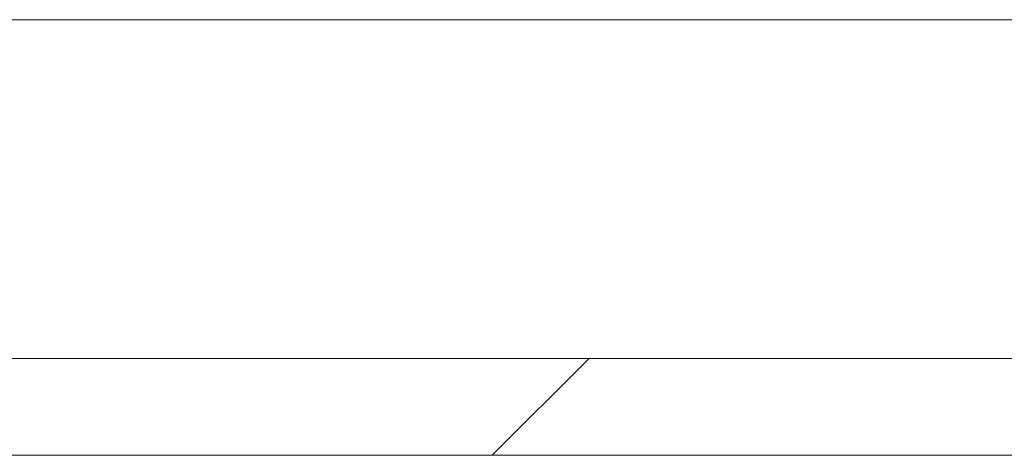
# Model space of a CAD drawing. Header units: millimetres. Extents: x 178516 to 426772, y -178579 to -115871.
# Tile 65 of 256: x 266954 to 267157, y -134515 to -134425. Entities that reach past the tile are written whole.
import ezdxf

# ---------------------------------------------------------------- set-up
doc = ezdxf.new("R2010")
doc.units = ezdxf.units.MM
doc.header["$MEASUREMENT"] = 0
doc.layers.get('0').update_dxf_attribs({"color": 252, "lineweight": 5})
for name, color, linetype, lineweight in [('Nowe_! NAZWY POM_Nr_pióra__19', 252, 'Continuous', 5), ('Nowe_220-A Ściany', 252, 'Continuous', 5), ('Nowe_220-A Ściany_Nr_pióra__87', 252, 'Continuous', 5)]:
    doc.layers.add(name, color=color, linetype=linetype, lineweight=lineweight)

# ---------------------------------------------------------------- blocks, each defined once
blk = doc.blocks.new('podkład 20251118')
at = {"layer": 'Nowe_! NAZWY POM_Nr_pióra__19', "color": 252, "linetype": 'Continuous', "lineweight": 5}
blk.add_line((266173.73, -134424.52), (267773.73, -134424.52), dxfattribs=at)
at = {"layer": 'Nowe_220-A Ściany', "color": 252, "linetype": 'Continuous', "lineweight": 5}
blk.add_line((267051.41, -134514.52), (267071.41, -134494.52), dxfattribs=at)
at = {"layer": 'Nowe_220-A Ściany_Nr_pióra__87', "color": 252, "linetype": 'Continuous', "lineweight": 5}
for p, q in [((267773.73, -134494.52), (266173.73, -134494.52)), ((266173.73, -134514.52), (267773.73, -134514.52))]:
    blk.add_line(p, q, dxfattribs=at)

msp = doc.modelspace()

# ---------------------------------------------------------------- block references
msp.add_blockref('podkład 20251118', (0, 0))

doc.saveas('drawing.dxf')
